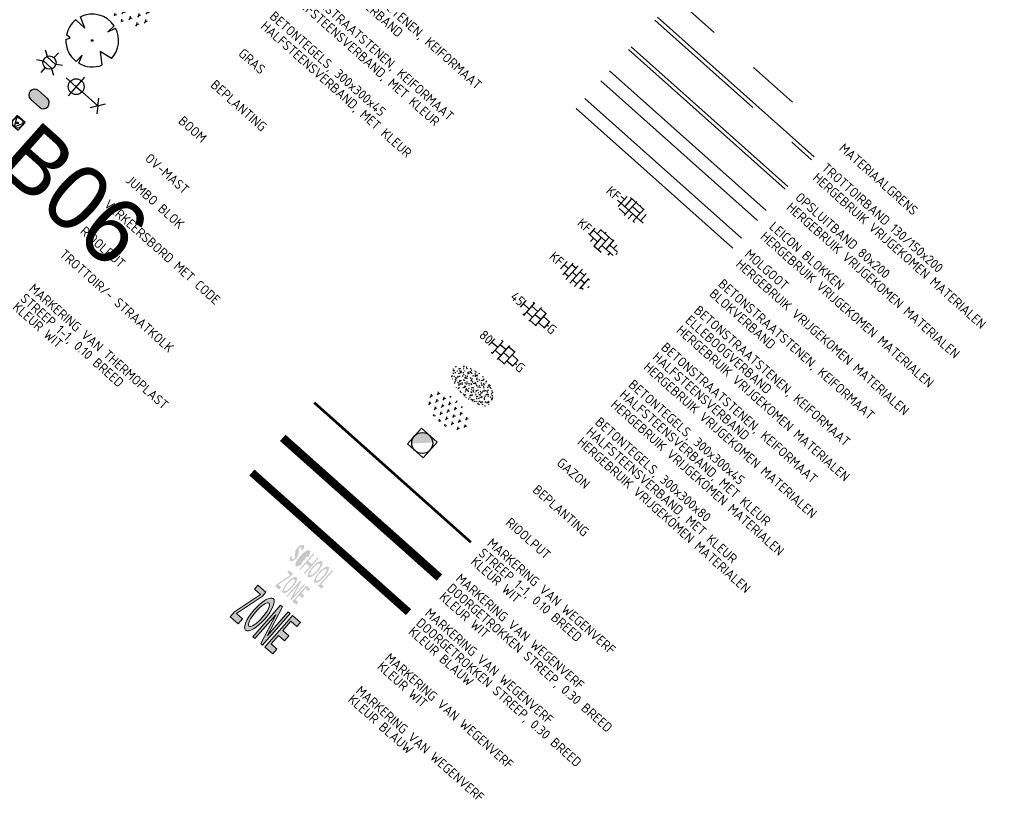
# Model space of a CAD drawing. Header units: metres. Extents: x 113080 to 114329, y 482672 to 483852.
# Tile 51 of 55: x 114265 to 114302, y 482672 to 482702. Entities that reach past the tile are written whole.
import ezdxf
from ezdxf.enums import TextEntityAlignment as Align

# ---------------------------------------------------------------- set-up
doc = ezdxf.new("R2018")
doc.units = ezdxf.units.M
for name, pattern in [('VH-LEICON', [27, 15, -2, 1, -2, 2, -2, 1, -2]), ('VH-OPSLUITBAND_80X200', [14, 8, -2, 2, -2]), ('VH-TROTTOIRBAND_130-150', [15, 5, -2, 2, -2, 2, -2]), ('VW-1-1_STREEP', [2, 1, -1]), ('XX-HIDDEN', [4, 2, -2])]:
    doc.linetypes.add(name, pattern=pattern)
for name, color, linetype, lineweight in [('B-WE-GR-BEPLANTING-S', 252, 'Continuous', 25), ('B-WE-GR-BOOM-S', 252, 'Continuous', 25), ('B-WE-IE-MEUBILAIR_WEGMEUBILAIR_LICHTMAST-S', 252, 'Continuous', 25), ('B-WE-IE-MEUBILAIR_WEGMEUBILAIR_PARKEERMAATREGEL-S', 252, 'Continuous', 25), ('B-WE-IE-MEUBILAIR_WEGMEUBILAIR_VERKEERSBORD-S', 252, 'Continuous', 25), ('N-WE-GR-BEPLANTING-S', 90, 'Continuous', 25), ('N-WE-GR-GRAS-S', 60, 'Continuous', 25), ('N-WE-RI-GWA_RIOOLPUT_INSPECTIEPUT_BETON-S', 30, 'Continuous', 25), ('N-WE-VH-GOOT-G', 170, 'Continuous', 18), ('N-WE-VH-KANTOPSLUITING_LEICONBLOK-G', 130, 'VH-LEICON', 35), ('N-WE-VH-KANTOPSLUITING_OPSLUITBAND_80X200-G', 150, 'VH-OPSLUITBAND_80X200', 35), ('N-WE-VH-KANTOPSLUITING_TROTTOIRBAND_130 150-G', 210, 'VH-TROTTOIRBAND_130-150', 35), ('N-WE-VH-KANTOPSLUITING_VOORKANTBAND-G', 50, 'Continuous', 25), ('N-WE-VH-MATERIAALGRENS-G', 7, 'XX-HIDDEN', 18), ('N-WE-VH-VERHARDING_BETONSTRAATSTEEN-S', 210, 'Continuous', 25), ('N-WE-VH-VERHARDING_TEGEL-S', 50, 'Continuous', 25), ('N-WE-VW-MARKERING_LANGS_STREEP_11_010-G', 7, 'VW-1-1_STREEP', 13), ('N-WE-VW-MARKERING_LANGS_STREEP_DOORGETROKKEN_010-G', 7, 'Continuous', 13), ('X-XX-AL-TEKENBLAD-T18', 10, 'Continuous', 18)]:
    doc.layers.add(name, color=color, linetype=linetype, lineweight=lineweight)
doc.styles.add('NLCS-ISO', font='NLCS-ISO.ttf')
doc.styles.add('NLCS-ISO-M200-T18', font='NLCS-ISO.ttf', dxfattribs={"height": 0.36})
doc.styles.get("Standard").update_dxf_attribs({"font": 'NLCS-ISO.ttf'})

# ---------------------------------------------------------------- blocks, each defined once
blk = doc.blocks.new('SVH-BSS_KEIFORMAAT_BLOK_02_KL-SO')
for p, q in [((-3.24, 0.54), (-2.37, 0.54)), ((-2.37, -1.29), (-2.37, 1.29)), ((-1.77, 1.54), (1.77, 1.54)), ((-1.37, -0.46), (-1.37, 1.54)), ((-0.37, -1.79), (-0.37, 1.79)), ((-0.37, 0.54), (1.63, 0.54)), ((0.63, 1.54), (0.63, 1.77)), ((1.63, -1.58), (1.63, 1.58)), ((2.63, -0.46), (2.63, 1.14)), ((-3.28, -0.46), (3.28, -0.46)), ((-1.97, -1.46), (-0.37, -1.46)), ((0.63, -1.77), (0.63, -0.46)), ((1.63, -1.46), (1.97, -1.46))]:
    blk.add_line(p, q)
at = {"style": 'NLCS-ISO'}
blk.add_attdef('FORMAAT', text='', height=1.8, dxfattribs=at).set_placement((-3.39, 0), align=Align.MIDDLE_RIGHT)
blk.add_attdef('KLEUR', text='', height=1.8, dxfattribs=at).set_placement((3.39, 0), align=Align.MIDDLE_LEFT)
at = {"style": 'NLCS-ISO', "flags": 1}
blk.add_attdef('FUNCTIE', text='', height=1.8, dxfattribs=at).set_placement((0.12, -3.58), align=Align.MIDDLE_CENTER)
blk = doc.blocks.new('SVH-BSS_KEIFORMAAT_HALFST_KL-SO')
for p, q in [((-3.15, -1), (-3.15, 0.83)), ((-3.15, 0), (-2.1, 0)), ((-2.1, -1.59), (-2.1, 1.42)), ((-2.1, 1.05), (-1.05, 1.05)), ((-1.05, -1.83), (-1.05, 1.66)), ((-1.05, 0), (0, 0)), ((0, -1.88), (0, 1.71)), ((0, 1.05), (1.05, 1.05)), ((1.05, -1.75), (1.05, 1.58)), ((1.05, 0), (2.1, 0)), ((2.1, -1.4), (2.1, 1.22)), ((2.1, 1.05), (2.41, 1.05)), ((3.15, -0.26), (3.15, 0.09)), ((3.15, 0), (3.16, 0)), ((-2.1, -1.05), (-1.05, -1.05)), ((0, -1.05), (1.05, -1.05)), ((2.1, -1.05), (2.64, -1.05))]:
    blk.add_line(p, q)
at = {"style": 'NLCS-ISO'}
blk.add_attdef('FORMAAT', text='', height=1.8, dxfattribs=at).set_placement((-3.62, -0.09), align=Align.MIDDLE_RIGHT)
blk.add_attdef('KLEUR', text='', height=1.8, dxfattribs=at).set_placement((3.17, -0.09), align=Align.MIDDLE_LEFT)
at = {"style": 'NLCS-ISO', "flags": 1}
blk.add_attdef('FUNCTIE', text='', height=1.8, dxfattribs=at).set_placement((0.12, -3.58), align=Align.MIDDLE_CENTER)
blk = doc.blocks.new('SVH-TEGEL_300X300_DUN_HALFST_KL-SO')
for p, q in [((-3.08, 0.75), (-3, 0.75)), ((-3, -0.83), (-3, 0.83)), ((-3, 0), (-1.5, 0)), ((-1.84, 1.5), (-1.5, 1.5)), ((-1.5, -1.6), (-1.5, 1.6)), ((-1.5, 0.75), (0, 0.75)), ((0, -1.78), (0, 1.78)), ((0, 1.5), (1.5, 1.5)), ((0, 0), (1.5, 0)), ((1.5, -1.6), (1.5, 1.6)), ((1.5, 0.75), (3, 0.75)), ((3, -0.83), (3, 0.83)), ((3, 0), (3.39, 0)), ((-3.08, -0.75), (-3, -0.75)), ((-1.84, -1.5), (-1.5, -1.5)), ((-1.5, -0.75), (0, -0.75)), ((0, -1.5), (1.5, -1.5)), ((1.5, -0.75), (3, -0.75))]:
    blk.add_line(p, q)
at = {"style": 'NLCS-ISO'}
blk.add_attdef('FORMAAT', text='', height=1.8, dxfattribs=at).set_placement((-3.18, 0), align=Align.MIDDLE_RIGHT)
blk.add_attdef('KLEUR', text='', height=1.8, dxfattribs=at).set_placement((3.49, 0), align=Align.MIDDLE_LEFT)
at = {"style": 'NLCS-ISO', "flags": 1}
blk.add_attdef('FUNCTIE', text='', height=1.8, dxfattribs=at).set_placement((0.12, -3.58), align=Align.MIDDLE_CENTER)
blk = doc.blocks.new('SGR-GRAS_01-SO')
at = {"ltscale": 0.1}
for p, q in [((-1.302, 0.761), (-1.324, 0.774)), ((-1.284, 0.684), (-1.278, 0.759)), ((-0.939, 0.84), (-1.004, 0.878)), ((-0.892, 0.812), (-0.817, 0.812)), ((-0.576, 0.919), (-0.64, 0.957)), ((-0.562, 0.919), (-0.509, 0.972)), ((-0.427, 0.785), (-0.499, 0.804)), ((-0.317, 0.812), (-0.242, 0.812)), ((-0.316, 0.774), (-0.244, 0.793)), ((-0.278, 0.735), (-0.291, 0.809)), ((-0.212, 0.998), (-0.269, 1.031)), ((0.073, 0.993), (0.138, 1.031)), ((0.239, 0.923), (0.312, 0.942)), ((0.258, 0.812), (0.333, 0.812)), ((0.317, 0.814), (0.304, 0.888)), ((0.594, 0.925), (0.522, 0.945)), ((0.649, 0.79), (0.584, 0.827)), ((0.833, 0.812), (0.908, 0.812)), ((0.912, 0.894), (0.907, 0.925)), ((0.927, 0.764), (0.992, 0.802)), ((1.012, 0.869), (0.947, 0.906)), ((1.15, 0.777), (1.077, 0.796)), ((1.109, 0.767), (1.182, 0.787)), ((-1.964, -0.07), (-1.977, 0.004)), ((-1.93, 0.188), (-1.925, 0.244)), ((-1.893, 0.237), (-1.921, 0.253)), ((-1.668, 0.023), (-1.595, 0.043)), ((-1.596, 0.241), (-1.649, 0.294)), ((-1.53, 0.316), (-1.595, 0.353)), ((-1.448, 0.644), (-1.521, 0.664)), ((-1.517, 0.187), (-1.442, 0.187)), ((-1.469, 0.576), (-1.482, 0.65)), ((-1.358, 0.206), (-1.431, 0.226)), ((-1.427, 0.476), (-1.354, 0.496)), ((-1.421, 0.131), (-1.356, 0.168)), ((-1.369, 0.009), (-1.382, 0.083)), ((-1.375, 0.106), (-1.322, 0.159)), ((-1.334, 0.111), (-1.328, 0.186)), ((-1.167, 0.395), (-1.232, 0.432)), ((-1.172, 0.241), (-1.225, 0.294)), ((-1.154, 0.647), (-1.207, 0.7)), ((-1.112, 0.172), (-1.04, 0.192)), ((-1.032, 0.028), (-1.097, 0.066)), ((-0.968, 0.512), (-0.915, 0.565)), ((-0.893, 0.496), (-0.965, 0.515)), ((-0.942, 0.187), (-0.867, 0.187)), ((-0.923, 0.418), (-0.858, 0.456)), ((-0.873, 0.655), (-0.886, 0.729)), ((-0.803, 0.057), (-0.875, 0.077)), ((-0.871, 0.625), (-0.799, 0.644)), ((-0.804, 0.474), (-0.869, 0.511)), ((-0.747, 0.241), (-0.8, 0.294)), ((-0.773, 0.089), (-0.786, 0.163)), ((-0.73, 0.647), (-0.783, 0.7)), ((-0.739, 0.034), (-0.732, 0.109)), ((-0.669, 0.107), (-0.734, 0.145)), ((-0.689, 0.607), (-0.682, 0.682)), ((-0.557, 0.321), (-0.485, 0.34)), ((-0.441, 0.553), (-0.506, 0.59)), ((-0.425, 0.706), (-0.36, 0.743)), ((-0.337, 0.347), (-0.41, 0.366)), ((-0.323, 0.241), (-0.376, 0.294)), ((-0.306, 0.186), (-0.371, 0.224)), ((-0.367, 0.187), (-0.292, 0.187)), ((-0.305, 0.647), (-0.358, 0.7)), ((-0.243, 0.017), (-0.17, 0.036)), ((-0.178, 0.169), (-0.191, 0.242)), ((-0.078, 0.632), (-0.143, 0.669)), ((-0.143, -0.043), (-0.137, 0.032)), ((-0.093, 0.53), (-0.087, 0.604)), ((-0.085, 0.159), (-0.032, 0.212)), ((-0.069, 0.189), (-0.004, 0.227)), ((0.057, 0.265), (-0.008, 0.303)), ((-0.002, 0.47), (0.071, 0.489)), ((0.101, 0.241), (0.048, 0.294)), ((0.128, 0.636), (0.056, 0.656)), ((0.119, 0.647), (0.066, 0.7)), ((0.218, 0.198), (0.146, 0.217)), ((0.208, 0.187), (0.283, 0.187)), ((0.286, 0.711), (0.221, 0.748)), ((0.313, 0.166), (0.385, 0.185)), ((0.322, 0.565), (0.375, 0.618)), ((0.42, 0.344), (0.355, 0.382)), ((0.417, 0.248), (0.404, 0.322)), ((0.429, 0.477), (0.494, 0.514)), ((0.526, 0.241), (0.472, 0.294)), ((0.543, 0.647), (0.49, 0.7)), ((0.555, -0.022), (0.49, 0.015)), ((0.502, 0.452), (0.509, 0.527)), ((0.554, 0.619), (0.626, 0.638)), ((0.684, 0.487), (0.611, 0.507)), ((0.774, 0.049), (0.701, 0.069)), ((0.784, 0.423), (0.719, 0.461)), ((0.783, 0.187), (0.858, 0.187)), ((0.918, 0.057), (0.853, 0.094)), ((0.868, 0.315), (0.941, 0.334)), ((0.95, 0.241), (0.897, 0.294)), ((0.967, 0.647), (0.914, 0.7)), ((1.012, 0.328), (0.999, 0.402)), ((1.147, 0.502), (1.082, 0.54)), ((1.098, 0.375), (1.104, 0.45)), ((1.239, 0.338), (1.167, 0.358)), ((1.183, 0.011), (1.255, 0.03)), ((1.206, 0.212), (1.259, 0.265)), ((1.282, 0.136), (1.217, 0.173)), ((1.283, 0.248), (1.348, 0.286)), ((1.374, 0.241), (1.321, 0.294)), ((1.392, 0.647), (1.339, 0.7)), ((1.358, 0.187), (1.433, 0.187)), ((1.424, 0.463), (1.496, 0.483)), ((1.51, 0.581), (1.445, 0.619)), ((1.645, 0.215), (1.58, 0.252)), ((1.607, 0.407), (1.594, 0.481)), ((1.693, 0.298), (1.7, 0.373)), ((1.795, 0.19), (1.722, 0.209)), ((1.738, 0.159), (1.81, 0.179)), ((1.798, 0.241), (1.745, 0.294)), ((1.933, 0.187), (1.948, 0.187)), ((-1.918, -0.157), (-1.854, -0.119)), ((-1.824, -0.083), (-1.897, -0.064)), ((-1.759, -0.13), (-1.823, -0.092)), ((-1.782, -0.301), (-1.729, -0.248)), ((-1.624, -0.496), (-1.689, -0.459)), ((-1.631, -0.572), (-1.684, -0.519)), ((-1.613, -0.166), (-1.667, -0.113)), ((-1.567, -0.438), (-1.492, -0.438)), ((-1.535, -0.657), (-1.498, -0.636)), ((-1.395, -0.051), (-1.46, -0.013)), ((-1.385, -0.462), (-1.378, -0.387)), ((-1.353, -0.281), (-1.281, -0.261)), ((-1.269, -0.232), (-1.341, -0.212)), ((-1.261, -0.417), (-1.326, -0.38)), ((-1.269, -0.557), (-1.282, -0.483)), ((-1.207, -0.572), (-1.26, -0.519)), ((-1.179, -0.67), (-1.252, -0.651)), ((-1.189, -0.166), (-1.242, -0.113)), ((-1.126, -0.784), (-1.191, -0.746)), ((-1.065, -0.386), (-1, -0.348)), ((-1.039, -0.585), (-0.967, -0.565)), ((-0.992, -0.438), (-0.917, -0.438)), ((-0.897, -0.338), (-0.962, -0.301)), ((-0.898, -0.654), (-0.845, -0.601)), ((-0.783, -0.572), (-0.836, -0.519)), ((-0.763, -0.705), (-0.828, -0.667)), ((-0.765, -0.166), (-0.818, -0.113)), ((-0.798, -0.132), (-0.726, -0.112)), ((-0.789, -0.539), (-0.782, -0.464)), ((-0.713, -0.381), (-0.786, -0.361)), ((-0.674, -0.477), (-0.687, -0.403)), ((-0.534, -0.259), (-0.599, -0.222)), ((-0.567, -0.098), (-0.502, -0.061)), ((-0.491, -0.248), (-0.438, -0.195)), ((-0.484, -0.436), (-0.411, -0.416)), ((-0.399, -0.626), (-0.464, -0.588)), ((-0.417, -0.438), (-0.342, -0.438)), ((-0.358, -0.572), (-0.411, -0.519)), ((-0.341, -0.166), (-0.394, -0.113)), ((-0.248, -0.091), (-0.32, -0.072)), ((-0.171, -0.18), (-0.236, -0.143)), ((-0.158, -0.529), (-0.23, -0.51)), ((-0.211, -0.614), (-0.146, -0.577)), ((-0.193, -0.616), (-0.187, -0.541)), ((-0.169, -0.74), (-0.097, -0.72)), ((-0.036, -0.547), (-0.101, -0.509)), ((-0.078, -0.398), (-0.091, -0.324)), ((0.066, -0.572), (0.013, -0.519)), ((0.084, -0.166), (0.031, -0.113)), ((0.072, -0.287), (0.144, -0.268)), ((0.192, -0.101), (0.127, -0.064)), ((0.158, -0.438), (0.233, -0.438)), ((0.308, -0.24), (0.235, -0.221)), ((0.327, -0.468), (0.262, -0.43)), ((0.287, -0.327), (0.352, -0.289)), ((0.397, -0.678), (0.325, -0.659)), ((0.386, -0.591), (0.459, -0.572)), ((0.393, -0.601), (0.446, -0.548)), ((0.402, -0.693), (0.409, -0.618)), ((0.49, -0.572), (0.437, -0.519)), ((0.452, -0.12), (0.459, -0.046)), ((0.508, -0.166), (0.455, -0.113)), ((0.517, -0.318), (0.504, -0.244)), ((0.69, -0.389), (0.625, -0.351)), ((0.627, -0.138), (0.7, -0.119)), ((0.733, -0.438), (0.808, -0.438)), ((0.825, -0.755), (0.76, -0.718)), ((0.785, -0.039), (0.85, -0.002)), ((0.863, -0.389), (0.791, -0.37)), ((0.799, -0.195), (0.852, -0.142)), ((0.914, -0.572), (0.861, -0.519)), ((0.932, -0.166), (0.879, -0.113)), ((0.942, -0.442), (1.014, -0.423)), ((1.053, -0.31), (0.988, -0.272)), ((0.998, -0.77), (1.004, -0.696)), ((1.048, -0.198), (1.054, -0.123)), ((1.112, -0.239), (1.099, -0.165)), ((1.188, -0.676), (1.123, -0.639)), ((1.141, -0.556), (1.206, -0.518)), ((1.212, -0.805), (1.199, -0.731)), ((1.329, -0.1), (1.256, -0.08)), ((1.256, -0.746), (1.328, -0.727)), ((1.339, -0.572), (1.286, -0.519)), ((1.356, -0.166), (1.303, -0.113)), ((1.308, -0.438), (1.383, -0.438)), ((1.419, -0.538), (1.346, -0.518)), ((1.416, -0.231), (1.351, -0.193)), ((1.551, -0.597), (1.486, -0.56)), ((1.497, -0.293), (1.569, -0.274)), ((1.639, -0.268), (1.704, -0.231)), ((1.643, -0.275), (1.65, -0.2)), ((1.684, -0.547), (1.736, -0.495)), ((1.707, -0.159), (1.694, -0.085)), ((1.713, -0.522), (1.71, -0.519)), ((1.779, -0.152), (1.715, -0.114)), ((1.781, -0.166), (1.728, -0.113)), ((1.884, -0.248), (1.812, -0.229)), ((-0.836, -0.943), (-0.853, -0.926)), ((-0.725, -0.889), (-0.652, -0.869)), ((-0.709, -0.902), (-0.644, -0.864)), ((-0.624, -0.819), (-0.696, -0.799)), ((-0.582, -0.994), (-0.587, -0.97)), ((-0.376, -0.979), (-0.429, -0.926)), ((-0.265, -0.992), (-0.33, -0.955)), ((-0.068, -0.968), (-0.141, -0.948)), ((-0.014, -1.008), (0.039, -0.955)), ((0.048, -0.979), (-0.005, -0.926)), ((0.021, -0.964), (0.008, -0.89)), ((0.099, -0.913), (0.034, -0.876)), ((0.172, -1.037), (0.218, -1.024)), ((0.462, -0.834), (0.397, -0.797)), ((0.472, -0.979), (0.419, -0.926)), ((0.617, -0.884), (0.604, -0.81)), ((0.643, -0.843), (0.708, -0.806)), ((0.701, -0.895), (0.773, -0.876)), ((0.856, -0.938), (0.844, -0.926)), ((0.953, -0.827), (0.88, -0.808))]:
    blk.add_line(p, q, dxfattribs=at)
at = {"ltscale": 0.1, "style": 'NLCS-ISO'}
blk.add_attdef('TYPE', text='', height=0.5, dxfattribs=at).set_placement((3.471, -0.016), align=Align.MIDDLE_CENTER)
blk = doc.blocks.new('SGR-BEPLANTING_SOORT_01-SO')
for p, q in [((-0.577, 0.993), (-0.577, 0.875)), ((0, 1), (-0.022, 1.038)), ((0, 1), (0.022, 1.038)), ((0, 1), (0, 0.875)), ((0.577, 0.992), (0.577, 0.875)), ((-1.732, 0), (-1.804, 0.125)), ((-1.732, 0), (-1.66, 0.125)), ((-1.732, 0), (-1.732, -0.125)), ((-1.443, 0.5), (-1.516, 0.625)), ((-1.443, 0.5), (-1.371, 0.625)), ((-1.443, 0.5), (-1.443, 0.375)), ((-1.155, 0), (-1.227, 0.125)), ((-1.155, 0), (-1.083, 0.125)), ((-1.155, 0), (-1.155, -0.125)), ((-0.866, 0.5), (-0.938, 0.625)), ((-0.866, 0.5), (-0.794, 0.625)), ((-0.866, 0.5), (-0.866, 0.375)), ((-0.577, 0), (-0.65, 0.125)), ((-0.577, 0), (-0.505, 0.125)), ((-0.577, 0), (-0.577, -0.125)), ((-0.289, 0.5), (-0.361, 0.625)), ((-0.289, 0.5), (-0.217, 0.625)), ((-0.289, 0.5), (-0.289, 0.375)), ((0, 0), (-0.072, 0.125)), ((0, 0), (0.072, 0.125)), ((0, 0), (0, -0.125)), ((0.289, 0.5), (0.217, 0.625)), ((0.289, 0.5), (0.361, 0.625)), ((0.289, 0.5), (0.289, 0.375)), ((0.577, 0), (0.505, 0.125)), ((0.577, 0), (0.65, 0.125)), ((0.577, 0), (0.577, -0.125)), ((0.866, 0.5), (0.794, 0.625)), ((0.866, 0.5), (0.938, 0.625)), ((0.866, 0.5), (0.866, 0.375)), ((1.155, 0), (1.083, 0.125)), ((1.155, 0), (1.227, 0.125)), ((1.155, 0), (1.155, -0.125)), ((1.443, 0.5), (1.371, 0.625)), ((1.443, 0.5), (1.516, 0.625)), ((1.443, 0.5), (1.443, 0.375)), ((1.732, 0), (1.66, 0.125)), ((1.732, 0), (1.804, 0.125)), ((1.732, 0), (1.732, -0.125)), ((-1.443, -0.5), (-1.516, -0.375)), ((-1.443, -0.5), (-1.371, -0.375)), ((-1.443, -0.5), (-1.443, -0.625)), ((-0.866, -0.5), (-0.938, -0.375)), ((-0.866, -0.5), (-0.794, -0.375)), ((-0.866, -0.5), (-0.866, -0.625)), ((-0.289, -0.5), (-0.361, -0.375)), ((-0.289, -0.5), (-0.217, -0.375)), ((-0.289, -0.5), (-0.289, -0.625)), ((0.289, -0.5), (0.217, -0.375)), ((0.289, -0.5), (0.361, -0.375)), ((0.289, -0.5), (0.289, -0.625)), ((0.866, -0.5), (0.794, -0.375)), ((0.866, -0.5), (0.938, -0.375)), ((0.866, -0.5), (0.866, -0.625)), ((1.443, -0.5), (1.371, -0.375)), ((1.443, -0.5), (1.516, -0.375)), ((1.443, -0.5), (1.443, -0.625)), ((-0.581, -0.994), (-0.65, -0.875)), ((-0.574, -0.995), (-0.505, -0.875)), ((0, -1), (-0.072, -0.875)), ((0, -1), (0.072, -0.875)), ((0, -1), (0, -1.039)), ((0.574, -0.994), (0.505, -0.875)), ((0.582, -0.993), (0.65, -0.875))]:
    blk.add_line(p, q)
at = {"style": 'NLCS-ISO'}
blk.add_attdef('TYPE', text='', height=0.5, dxfattribs=at).set_placement((3.471, -0.016), align=Align.MIDDLE_CENTER)
blk = doc.blocks.new('SIE-WEG_PARKEERMAATREGEL_HUNNENBED')
blk.add_hatch(color=256).paths.add_polyline_path([(0.224, 0.225), (-0.224, 0.225, 1), (-0.224, -0.225), (0.224, -0.225, 1)])
at = {"flags": 128}
blk.add_lwpolyline([(0.224, -0.225, 1), (0.224, 0.225), (-0.224, 0.225, 1), (-0.224, -0.225)], format="xyb", close=True, dxfattribs=at)
blk = doc.blocks.new('N-SRI-PUT_GWA-SO')
blk.add_hatch(color=256).paths.add_polyline_path([(1.41, 1.41, 0.664858), (-2, 0.02), (-2, -0.02, 0.196534), (-1.41, -1.41)])
at = {"lineweight": -3, "flags": 128}
blk.add_lwpolyline([(2, -2), (2, 2), (-2, 2), (-2, -2)], close=True, dxfattribs=at)
at = {"lineweight": -3}
blk.add_circle((0, 0), 2, dxfattribs=at)
blk = doc.blocks.new('B-SIE-WEG_VERKEERSBORD_PAAL-SO')
blk.add_lwpolyline([(-1, -1), (1, -1), (1, 1), (-1, 1)], close=True)
at = {"flags": 128}
blk.add_lwpolyline([(-1, 1), (0, -1), (1, 1)], close=True, dxfattribs=at)
for radius in [1, 0.171]:
    blk.add_circle((0, 0), radius)
at = {"lineweight": 30, "flags": 104}
blk.add_attdef('bordgegevens', text='', height=1.8, dxfattribs=at).set_placement((2.21, 3.21), align=Align.TOP_LEFT)
blk = doc.blocks.new('B-SIE-WEG_LICHTMAST_1UITHOUDER-SO')
for p, q in [((0, -2.42), (0, 2.33)), ((-5.5, 0), (-6.34, 1.24)), ((-5.5, 0), (-6.34, -1.24)), ((-5.5, 0), (-4.66, 1.24)), ((-1.5, 0), (-5.5, 0)), ((-5.5, 0), (-4.66, -1.24)), ((0, 0), (-1.49, 0)), ((0, 0), (2.52, 0))]:
    blk.add_line(p, q)
blk.add_circle((0, 0), 1.5)
at = {"style": 'NLCS-ISO'}
blk.add_attdef('TYPE', text='', height=1.8, dxfattribs=at).set_placement((0, 2.33), align=Align.BOTTOM_CENTER)
blk = doc.blocks.new('B-SIE-WEG_LICHTMAST-SO')
at = {"ltscale": 0.1}
for p, q in [((0, 1.27), (0, 2.53)), ((-1.1, 0.63), (-2.19, 1.27)), ((1.1, 0.63), (2.19, 1.27)), ((-1.1, -0.63), (-2.19, -1.27)), ((0, -1.27), (0, -2.53)), ((1.1, -0.63), (2.19, -1.27))]:
    blk.add_line(p, q, dxfattribs=at)
at = {"flags": 128}
for points in [[(-1.16, 0.5), (1.16, 0.5)], [(-1.16, -0.5), (1.16, -0.5)]]:
    blk.add_lwpolyline(points, dxfattribs=at)
at = {"ltscale": 0.1}
blk.add_circle((0, 0), 1.27, dxfattribs=at)
at = {"style": 'NLCS-ISO'}
blk.add_attdef('TYPE', text='', height=1.8, dxfattribs=at).set_placement((0, 2.53), align=Align.BOTTOM_CENTER)
blk = doc.blocks.new('SGR-BOOM_08')
at = {"ltscale": 20, "flags": 128}
for points in [[(1.29, 4.87), (1.14, 3.21), (1.73, 4.73)], [(-4.95, 0.9), (-2.63, 0.79), (-4.68, 1.86)], [(5.03, -0.13), (2.56, -0.55), (4.49, -2.27)], [(-3.9, -3.19), (-3.5, -2.42), (-4.39, -2.47)], [(0.99, -4.94), (0.42, -3.33), (0.36, -5.02)]]:
    blk.add_lwpolyline(points, dxfattribs=at)
blk.add_lwpolyline([(5.03, -0.13, 0.321944), (1.73, 4.73, 0.321944)], format="xyb", dxfattribs=at)
blk.add_circle((0, 0), 0.15)
at = {"ltscale": 20}
for start, end in [(75.1844, 158.299), (169.749, 209.4302), (219.2667, 274.1068), (281.3601, 333.2046)]:
    blk.add_arc((0, 0), 5.03, start, end, dxfattribs=at)
blk = doc.blocks.new('SVH-BSS_KEIFORMAAT_ELLEBOOG_KL-SO')
for p, q in [((-2.92, 0.92), (-2.92, -0.66)), ((-2.92, 0.39), (0.23, 0.39)), ((-1.87, 1.5), (-1.87, 0.39)), ((-1.87, 1.44), (1.28, 1.44)), ((-0.82, 1.75), (-0.82, 1.44)), ((-0.82, 0.39), (-0.82, -1.75)), ((0.23, 1.44), (0.23, -1.71)), ((1.28, 1.67), (1.28, -0.66)), ((1.28, 0.39), (3.32, 0.39)), ((2.33, 1.31), (2.33, 0.39)), ((3.38, 0.18), (3.38, -0.18)), ((-3.16, -0.66), (-0.82, -0.66)), ((-1.87, -0.66), (-1.87, -1.5)), ((-0.82, -1.71), (1.03, -1.71)), ((0.23, -0.66), (3.16, -0.66)), ((2.33, -0.66), (2.33, -1.31))]:
    blk.add_line(p, q)
at = {"style": 'NLCS-ISO'}
blk.add_attdef('FORMAAT', text='', height=1.8, dxfattribs=at).set_placement((-3.39, 0), align=Align.MIDDLE_RIGHT)
blk.add_attdef('KLEUR', text='', height=1.8, dxfattribs=at).set_placement((3.39, 0), align=Align.MIDDLE_LEFT)
at = {"style": 'NLCS-ISO', "flags": 1}
blk.add_attdef('FUNCTIE', text='', height=1.8, dxfattribs=at).set_placement((0.12, -3.58), align=Align.MIDDLE_CENTER)

msp = doc.modelspace()

# ---------------------------------------------------------------- hatches: boundary and pattern name
at = {"layer": 'N-WE-VW-MARKERING_LANGS_STREEP_DOORGETROKKEN_010-G'}
h = msp.add_hatch(color=256, dxfattribs=at)
edge = h.paths.add_edge_path()
edge.add_ellipse((114269.495, 482681.346), major_axis=(-4.372, 3.856), ratio=0.963855, start_angle=225.6515, end_angle=226.8312, ccw=False)
edge.add_ellipse((114275.103, 482681.658), major_axis=(0.0813, -0.0717), ratio=0.963855, start_angle=-11.18, end_angle=45.6515, ccw=False)
edge.add_ellipse((114275.875, 482680.663), major_axis=(0.864, -0.762), ratio=0.963855, start_angle=168.82, end_angle=171.6649)
edge.add_ellipse((114275.073, 482681.599), major_axis=(0.061, -0.0538), ratio=0.963855, start_angle=310.4986, end_angle=351.6649, ccw=False)
edge.add_ellipse((114275.073, 482681.552), major_axis=(-0.0246, 0.0217), ratio=0.963855, start_angle=49.5014, end_angle=130.4986, ccw=False)
edge.add_ellipse((114275.121, 482681.558), major_axis=(-0.061, 0.0538), ratio=0.963855, start_angle=8.3351, end_angle=49.5014, ccw=False)
edge.add_ellipse((114274.091, 482682.236), major_axis=(-0.864, 0.762), ratio=0.963855, start_angle=188.3351, end_angle=191.18)
edge.add_line((114275.081, 482681.65), (114274.999, 482681.621))
edge.add_ellipse((114275.266, 482681.487), major_axis=(-0.225, 0.198), ratio=0.963855, start_angle=15.2802, end_angle=28.6212)
edge.add_ellipse((114275.266, 482681.487), major_axis=(-0.225, 0.198), ratio=0.963855, start_angle=28.6212, end_angle=41.9622)
edge.add_ellipse((114275.013, 482681.489), major_axis=(-0.032, 0.0282), ratio=0.963855, start_angle=41.9622, end_angle=138.0378)
edge.add_ellipse((114274.979, 482681.74), major_axis=(0.225, -0.198), ratio=0.963855, start_angle=318.0378, end_angle=339.0189)
edge.add_ellipse((114274.938, 482681.817), major_axis=(0.291, -0.257), ratio=0.963855, start_angle=339.0189, end_angle=371.2202)
edge.add_ellipse((114275.093, 482681.725), major_axis=(0.155, -0.137), ratio=0.963855, start_angle=11.2202, end_angle=47.0693)
edge.add_ellipse((114280.344, 482682.148), major_axis=(-3.872, 3.416), ratio=0.963855, start_angle=45.8221, end_angle=47.0693, ccw=False)
edge.add_ellipse((114275.403, 482681.858), major_axis=(-0.0914, 0.0806), ratio=0.963855, start_angle=-7.8691, end_angle=45.8221, ccw=False)
edge.add_ellipse((114275.893, 482681.295), major_axis=(0.651, -0.574), ratio=0.963855, start_angle=168.3539, end_angle=172.1309, ccw=False)
edge.add_ellipse((114275.425, 482681.908), major_axis=(0.0723, -0.0637), ratio=0.963855, start_angle=133.8095, end_angle=168.3539, ccw=False)
edge.add_ellipse((114275.421, 482681.972), major_axis=(0.023, -0.0203), ratio=0.963855, start_angle=46.1905, end_angle=133.8095, ccw=False)
edge.add_ellipse((114275.292, 482681.982), major_axis=(0.121, -0.107), ratio=0.963855, start_angle=-1.0445, end_angle=39.7203, ccw=False)
edge.add_line((114275.411, 482681.873), (114275.494, 482681.901))
edge.add_ellipse((114275.175, 482682.048), major_axis=(0.265, -0.233), ratio=0.963855, start_angle=17.3037, end_angle=39.9387)
edge.add_ellipse((114275.481, 482682.035), major_axis=(-0.031, 0.0274), ratio=0.963855, start_angle=219.9387, end_angle=320.0613)
edge.add_ellipse((114275.532, 482681.734), major_axis=(0.263, -0.232), ratio=0.963855, start_angle=140.0613, end_angle=163.6316)
edge.add_ellipse((114275.547, 482681.712), major_axis=(-0.283, 0.25), ratio=0.963855, start_angle=343.6316, end_angle=371.4584)
edge.add_ellipse((114275.402, 482681.797), major_axis=(0.157, -0.139), ratio=0.963855, start_angle=191.4584, end_angle=226.8312)
h = msp.add_hatch(color=256, dxfattribs=at)
edge = h.paths.add_edge_path()
edge.add_ellipse((114275.467, 482681.556), major_axis=(-0.194, -0.219), ratio=0.284488, start_angle=-237.1965, end_angle=60.4471, ccw=False)
edge.add_line((114275.625, 482681.628), (114275.689, 482681.623))
edge.add_ellipse((114275.476, 482681.561), major_axis=(-0.265, -0.3), ratio=0.336382, start_angle=117.9697, end_angle=423.4256)
edge.add_line((114275.448, 482681.347), (114275.426, 482681.399))
at = {"layer": 'N-WE-VW-MARKERING_LANGS_STREEP_DOORGETROKKEN_010-G', "extrusion": (0, 0, -1)}
for points in [[(-114275.55, 482680.962), (-114276.08, 482681.562), (-114276.042, 482681.595), (-114275.819, 482681.342), (-114275.686, 482681.459), (-114275.91, 482681.712), (-114275.872, 482681.745), (-114275.343, 482681.145), (-114275.38, 482681.112), (-114275.604, 482681.365), (-114275.736, 482681.248), (-114275.513, 482680.995)], [(-114276.187, 482680.401), (-114276.268, 482680.493), (-114276.179, 482680.573), (-114276.626, 482681.08), (-114276.589, 482681.113), (-114276.522, 482681.038), (-114276.141, 482680.606), (-114276.059, 482680.513)]]:
    msp.add_hatch(color=256, dxfattribs=at).paths.add_polyline_path(points)
at = {"layer": 'N-WE-VW-MARKERING_LANGS_STREEP_DOORGETROKKEN_010-G'}
h = msp.add_hatch(color=256, dxfattribs=at)
edge = h.paths.add_edge_path()
edge.add_ellipse((114275.945, 482681.147), major_axis=(0.265, 0.3), ratio=0.336382, start_angle=0, end_angle=360)
edge = h.paths.add_edge_path(flags=16)
edge.add_ellipse((114275.937, 482681.141), major_axis=(0.194, 0.219), ratio=0.284488, start_angle=0, end_angle=360)
for points in [[(114274.57, 482680.367), (114274.42, 482680.5), (114274.502, 482680.592), (114274.995, 482680.925), (114274.883, 482681.024), (114274.949, 482681.099), (114275.099, 482680.967), (114275.033, 482680.892), (114274.539, 482680.559), (114274.652, 482680.46)], [(114274.851, 482680.119), (114275.38, 482680.719), (114275.418, 482680.686), (114275.129, 482680.14), (114275.526, 482680.59), (114275.564, 482680.557), (114275.035, 482679.957), (114274.997, 482679.99), (114275.285, 482680.536), (114274.889, 482680.086)], [(114275.076, 482679.921), (114275.158, 482680.013), (114275.539, 482680.446), (114275.605, 482680.521), (114275.755, 482680.388), (114275.689, 482680.313), (114275.577, 482680.413), (114275.42, 482680.234), (114275.532, 482680.135), (114275.449, 482680.041), (114275.337, 482680.141), (114275.195, 482679.98), (114275.308, 482679.881), (114275.226, 482679.788)]]:
    msp.add_hatch(color=256, dxfattribs=at).paths.add_polyline_path(points)
h = msp.add_hatch(color=256, dxfattribs=at)
edge = h.paths.add_edge_path()
edge.add_ellipse((114276.186, 482680.934), major_axis=(0.265, 0.3), ratio=0.336382, start_angle=0, end_angle=360)
edge = h.paths.add_edge_path(flags=16)
edge.add_ellipse((114276.178, 482680.929), major_axis=(0.194, 0.219), ratio=0.284488, start_angle=0, end_angle=360)
h = msp.add_hatch(color=256, dxfattribs=at)
edge = h.paths.add_edge_path()
edge.add_ellipse((114274.976, 482680.543), major_axis=(0.265, 0.3), ratio=0.336382, start_angle=0, end_angle=360)
edge = h.paths.add_edge_path(flags=16)
edge.add_ellipse((114274.967, 482680.537), major_axis=(0.194, 0.219), ratio=0.284488, start_angle=0, end_angle=360)
at = {"layer": 'N-WE-VW-MARKERING_LANGS_STREEP_DOORGETROKKEN_010-G', "ltscale": 5, "true_color": 0x00bfff}
h = msp.add_hatch(color=140, dxfattribs=at)
h.dxf.hatch_style = 1
h.paths.add_polyline_path([(114273.933, 482680.121), (114274.065, 482680.272), (114273.764, 482680.535), (114273.632, 482680.385), (114273.858, 482680.187), (114272.873, 482679.518), (114272.71, 482679.332), (114273.011, 482679.068), (114273.174, 482679.254), (114272.948, 482679.452)])
h = msp.add_hatch(color=140, dxfattribs=at)
h.dxf.hatch_style = 1
edge = h.paths.add_edge_path()
edge.add_ellipse((114273.821, 482679.422), major_axis=(0.527, 0.602), ratio=0.336382, start_angle=0, end_angle=360)
edge = h.paths.add_edge_path(flags=16)
edge.add_ellipse((114273.804, 482679.411), major_axis=(0.386, 0.44), ratio=0.284488, start_angle=0, end_angle=360)
h = msp.add_hatch(color=140, dxfattribs=at)
h.dxf.hatch_style = 1
h.paths.add_polyline_path([(114274.997, 482679.456), (114274.922, 482679.521), (114274.131, 482678.619), (114274.704, 482679.712), (114274.629, 482679.778), (114273.575, 482678.574), (114273.65, 482678.508), (114274.441, 482679.411), (114273.868, 482678.318), (114273.943, 482678.252)])
h = msp.add_hatch(color=140, dxfattribs=at)
h.dxf.hatch_style = 1
h.paths.add_polyline_path([(114274.937, 482678.611), (114274.711, 482678.809), (114275.024, 482679.166), (114275.25, 482678.969), (114275.381, 482679.119), (114275.08, 482679.383), (114274.949, 482679.232), (114274.189, 482678.365), (114274.026, 482678.179), (114274.327, 482677.915), (114274.49, 482678.101), (114274.264, 482678.299), (114274.546, 482678.621), (114274.772, 482678.423)])

# ---------------------------------------------------------------- linework, layer by layer
at = {"layer": 'N-WE-VH-GOOT-G', "flags": 128}
for points in [[(114286.233, 482699.08), (114292.205, 482693.757)], [(114285.9, 482698.707), (114291.872, 482693.384)]]:
    msp.add_lwpolyline(points, dxfattribs=at)
at = {"layer": 'N-WE-VH-KANTOPSLUITING_LEICONBLOK-G', "flags": 128}
msp.add_lwpolyline([(114286.839, 482699.761), (114292.812, 482694.438)], dxfattribs=at)
at = {"layer": 'N-WE-VH-KANTOPSLUITING_OPSLUITBAND_80X200-G', "flags": 128}
msp.add_lwpolyline([(114287.897, 482700.947), (114293.869, 482695.624)], dxfattribs=at)
at = {"layer": 'N-WE-VH-KANTOPSLUITING_TROTTOIRBAND_130 150-G', "flags": 128}
msp.add_lwpolyline([(114288.902, 482702.075), (114294.874, 482696.752)], dxfattribs=at)
at = {"layer": 'N-WE-VH-KANTOPSLUITING_VOORKANTBAND-G', "flags": 128}
for points in [[(114289.002, 482702.187), (114294.974, 482696.864)], [(114287.997, 482701.059), (114293.969, 482695.736)], [(114287.172, 482700.134), (114293.144, 482694.811)]]:
    msp.add_lwpolyline(points, dxfattribs=at)
at = {"layer": 'N-WE-VH-MATERIAALGRENS-G', "flags": 128}
msp.add_lwpolyline([(114289.668, 482702.934), (114295.64, 482697.611)], dxfattribs=at)
at = {"layer": 'N-WE-VW-MARKERING_LANGS_STREEP_11_010-G', "ltscale": 5, "const_width": 0.1, "flags": 128}
msp.add_lwpolyline([(114275.909, 482687.497), (114281.881, 482682.174)], dxfattribs=at)
at = {"layer": 'N-WE-VW-MARKERING_LANGS_STREEP_DOORGETROKKEN_010-G', "ltscale": 5, "const_width": 0.32, "flags": 128}
msp.add_lwpolyline([(114274.71, 482686.152), (114280.682, 482680.829)], dxfattribs=at)
at = {"layer": 'N-WE-VW-MARKERING_LANGS_STREEP_DOORGETROKKEN_010-G', "color": 140, "ltscale": 5, "true_color": 0x00bfff, "const_width": 0.3, "flags": 128}
msp.add_lwpolyline([(114273.533, 482684.832), (114279.506, 482679.509)], dxfattribs=at)
at = {"layer": 'N-WE-VW-MARKERING_LANGS_STREEP_DOORGETROKKEN_010-G', "color": 140, "ltscale": 5, "true_color": 0x00bfff, "flags": 128}
for points in [[(114272.873, 482679.518), (114273.858, 482680.187), (114273.632, 482680.385), (114273.764, 482680.535), (114274.065, 482680.272), (114273.933, 482680.121), (114272.948, 482679.452), (114273.174, 482679.254), (114273.011, 482679.068), (114272.71, 482679.332)], [(114274.131, 482678.619), (114274.704, 482679.712), (114274.629, 482679.778), (114273.575, 482678.574), (114273.65, 482678.508), (114274.441, 482679.411), (114273.868, 482678.318), (114273.943, 482678.252), (114274.997, 482679.456), (114274.922, 482679.521)], [(114274.711, 482678.809), (114275.024, 482679.166), (114275.25, 482678.969), (114275.381, 482679.119), (114275.08, 482679.383), (114274.949, 482679.232), (114274.189, 482678.365), (114274.026, 482678.179), (114274.327, 482677.915), (114274.49, 482678.101), (114274.264, 482678.299), (114274.546, 482678.621), (114274.772, 482678.423), (114274.937, 482678.611)]]:
    msp.add_lwpolyline(points, close=True, dxfattribs=at)
at = {"layer": 'N-WE-VW-MARKERING_LANGS_STREEP_DOORGETROKKEN_010-G', "color": 140, "linetype": 'Continuous', "ltscale": 5, "true_color": 0x00bfff, "flags": 128}
for points in [[(114272.873, 482679.518), (114273.858, 482680.187), (114273.632, 482680.385), (114273.764, 482680.535), (114274.065, 482680.272), (114273.933, 482680.121), (114272.948, 482679.452), (114273.174, 482679.254), (114273.011, 482679.068), (114272.71, 482679.332)], [(114274.131, 482678.619), (114274.704, 482679.712), (114274.629, 482679.778), (114273.575, 482678.574), (114273.65, 482678.508), (114274.441, 482679.411), (114273.868, 482678.318), (114273.943, 482678.252), (114274.997, 482679.456), (114274.922, 482679.521)], [(114274.711, 482678.809), (114275.024, 482679.166), (114275.25, 482678.969), (114275.381, 482679.119), (114275.08, 482679.383), (114274.949, 482679.232), (114274.189, 482678.365), (114274.026, 482678.179), (114274.327, 482677.915), (114274.49, 482678.101), (114274.264, 482678.299), (114274.546, 482678.621), (114274.772, 482678.423), (114274.937, 482678.611)]]:
    msp.add_lwpolyline(points, close=True, dxfattribs=at)
at = {"layer": 'N-WE-VW-MARKERING_LANGS_STREEP_DOORGETROKKEN_010-G', "color": 140, "ltscale": 5, "true_color": 0x00bfff}
for centre, major_axis, ratio in [((114273.821, 482679.422), (0.527, 0.602), 0.336382), ((114273.804, 482679.411), (0.386, 0.44), 0.284488)]:
    msp.add_ellipse(centre, major_axis=major_axis, ratio=ratio, dxfattribs=at)
at = {"layer": 'N-WE-VW-MARKERING_LANGS_STREEP_DOORGETROKKEN_010-G', "color": 140, "linetype": 'Continuous', "ltscale": 5, "true_color": 0x00bfff}
for centre, major_axis, ratio in [((114273.821, 482679.422), (0.527, 0.602), 0.336382), ((114273.804, 482679.411), (0.386, 0.44), 0.284488)]:
    msp.add_ellipse(centre, major_axis=major_axis, ratio=ratio, dxfattribs=at)

# ---------------------------------------------------------------- block references
at = {"layer": 'B-WE-GR-BEPLANTING-S', "xscale": 0.6000000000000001, "yscale": 0.6000000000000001, "zscale": 0.6000000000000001, "rotation": 318.2896731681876}
msp.add_blockref('SGR-BEPLANTING_SOORT_01-SO', (114268.699, 482702.703), dxfattribs=at)
at = {"layer": 'B-WE-GR-BOOM-S', "xscale": 0.2, "yscale": 0.2, "zscale": 0.2, "rotation": 318.2896731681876}
msp.add_blockref('SGR-BOOM_08', (114267.444, 482701.295), dxfattribs=at)
at = {"layer": 'B-WE-IE-MEUBILAIR_WEGMEUBILAIR_LICHTMAST-S', "xscale": 0.2, "yscale": 0.2, "zscale": 0.2}
for name, p, rotation in [('B-SIE-WEG_LICHTMAST-SO', (114265.816, 482700.451), 318.2896731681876), ('B-SIE-WEG_LICHTMAST_1UITHOUDER-SO', (114266.833, 482699.535), 138.2896731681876)]:
    msp.add_blockref(name, p, dxfattribs=dict(at, rotation=rotation))
at = {"layer": 'B-WE-IE-MEUBILAIR_WEGMEUBILAIR_PARKEERMAATREGEL-S', "rotation": 318.289673}
msp.add_blockref('SIE-WEG_PARKEERMAATREGEL_HUNNENBED', (114265.416, 482699.068), dxfattribs=at)
at = {"layer": 'B-WE-IE-MEUBILAIR_WEGMEUBILAIR_VERKEERSBORD-S'}
ref = msp.add_blockref('B-SIE-WEG_VERKEERSBORD_PAAL-SO', (114264.599, 482698.155), dxfattribs=dict(at, xscale=0.2, yscale=0.2, zscale=0.2, rotation=318.2896731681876))
lines = msp.add_mtext('B06', dxfattribs={"layer": '0', "insert": (114265.356, 482698.34), "char_height": 2.5, "attachment_point": 1, "rotation": 318.2897})
ref.add_attrib('bordgegevens', '', (114265.356, 482698.34), dxfattribs={"flags": 18}).embed_mtext(lines)
at = {"layer": 'N-WE-GR-BEPLANTING-S', "xscale": 0.5, "yscale": 0.5, "zscale": 0.2, "rotation": 318.289673}
msp.add_blockref('SGR-BEPLANTING_SOORT_01-SO', (114281.011, 482687.166), dxfattribs=at)
at = {"layer": 'N-WE-GR-GRAS-S', "xscale": 0.4999999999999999, "yscale": 0.4999999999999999, "zscale": 0.2, "rotation": 318.289673}
msp.add_blockref('SGR-GRAS_01-SO', (114281.958, 482688.141), dxfattribs=at)
at = {"layer": 'N-WE-RI-GWA_RIOOLPUT_INSPECTIEPUT_BETON-S', "xscale": 0.2, "yscale": 0.2, "zscale": 0.2, "rotation": 318.2896731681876}
msp.add_blockref('N-SRI-PUT_GWA-SO', (114280.029, 482685.956), dxfattribs=at)
at = {"layer": 'N-WE-VH-VERHARDING_BETONSTRAATSTEEN-S', "xscale": 0.2, "yscale": 0.2, "zscale": 0.2, "rotation": 318.289673}
msp.add_blockref('SVH-BSS_KEIFORMAAT_BLOK_02_KL-SO', (114288.026, 482694.844), dxfattribs=at).add_auto_attribs({'FORMAAT': 'KF'})
at = {"layer": 'N-WE-VH-VERHARDING_BETONSTRAATSTEEN-S'}
ref = msp.add_blockref('SVH-BSS_KEIFORMAAT_ELLEBOOG_KL-SO', (114286.927, 482693.616), dxfattribs=dict(at, xscale=0.2, yscale=0.2, zscale=0.2, rotation=318.291678))
ref.add_attrib('FORMAAT', 'KF', dxfattribs={"layer": '0', "height": 0.36, "rotation": 318.2917, "style": 'NLCS-ISO'}).set_placement((114286.421, 482694.067), align=Align.MIDDLE_RIGHT)
ref = msp.add_blockref('SVH-BSS_KEIFORMAAT_HALFST_KL-SO', (114285.909, 482692.324), dxfattribs=dict(at, xscale=0.2, yscale=0.2, zscale=0.2, rotation=318.289673))
ref.add_attrib('FORMAAT', 'KF', dxfattribs={"layer": '0', "height": 0.36, "rotation": 318.2897, "style": 'NLCS-ISO'}).set_placement((114285.357, 482692.793), align=Align.MIDDLE_RIGHT)
at = {"layer": 'N-WE-VH-VERHARDING_TEGEL-S', "color": 140, "true_color": 0x00bfff, "xscale": 0.2, "yscale": 0.2, "zscale": 0.2, "rotation": 318.289673}
for p, values in [((114284.335, 482690.859), {'FORMAAT': '45', 'KLEUR': 'G'}), ((114283.13, 482689.403), {'FORMAAT': '80', 'KLEUR': 'G'})]:
    msp.add_blockref('SVH-TEGEL_300X300_DUN_HALFST_KL-SO', p, dxfattribs=at).add_auto_attribs(values)

# ---------------------------------------------------------------- texts
at = {"layer": 'X-XX-AL-TEKENBLAD-T18', "style": 'NLCS-ISO-M200-T18'}
for s, p in [('BETONSTRAATSTENEN, KEIFORMAAT', (114276.305, 482704.563)), ('ELLEBOOGVERBAND', (114275.965, 482704.182)), ('BETONSTRAATSTENEN, KEIFORMAAT', (114275.24, 482703.368)), ('HALFSTEENSVERBAND, MET KLEUR', (114274.901, 482702.987)), ('BETONTEGELS, 300x300x45', (114274.175, 482702.173)), ('HALFSTEENSVERBAND, MET KLEUR', (114273.836, 482701.792)), ('GRAS', (114272.989, 482700.753)), ('BEPLANTING', (114271.925, 482699.559)), ('BOOM', (114270.698, 482698.183)), ('MATERIAALGRENS', (114295.893, 482697.144)), ('OV-MAST', (114269.427, 482696.757)), ('TROTTOIRBAND 130/150x200', (114295.227, 482696.397)), ('JUMBO BLOK', (114268.689, 482695.929)), ('HERGEBRUIK VRIJGEKOMEN MATERIALEN', (114294.888, 482696.016)), ('VERKEERSBORD MET CODE', (114267.864, 482695.003)), ('OPSLUITBAND 80x200', (114294.222, 482695.269)), ('HERGEBRUIK VRIJGEKOMEN MATERIALEN', (114293.883, 482694.888)), ('RIOOLPUT', (114266.952, 482693.98)), ('LEICON BLOKKEN', (114293.231, 482694.157)), ('HERGEBRUIK VRIJGEKOMEN MATERIALEN', (114292.892, 482693.776)), ('TROTTOIR/- STRAATKOLK', (114266.171, 482693.103)), ('MOLGOOT', (114292.292, 482693.104)), ('HERGEBRUIK VRIJGEKOMEN MATERIALEN', (114291.953, 482692.723)), ('BETONSTRAATSTENEN, KEIFORMAAT', (114291.282, 482691.971)), ('MARKERING VAN THERMOPLAST', (114265.002, 482691.793)), ('BLOKVERBAND', (114290.95, 482691.597)), ('STREEP 1-1, 0.10 BREED', (114264.67, 482691.419)), ('KLEUR WIT', (114264.376, 482691.089)), ('BETONSTRAATSTENEN, KEIFORMAAT', (114290.36, 482690.96)), ('ELLEBOOGVERBAND', (114290.028, 482690.586)), ('HERGEBRUIK VRIJGEKOMEN MATERIALEN', (114289.688, 482690.205)), ('BETONSTRAATSTENEN, KEIFORMAAT', (114289.106, 482689.552)), ('HALFSTEENSVERBAND', (114288.773, 482689.179)), ('HERGEBRUIK VRIJGEKOMEN MATERIALEN', (114288.433, 482688.797)), ('BETONTEGELS, 300x300x45', (114287.863, 482688.134)), ('HALFSTEENSVERBAND, MET KLEUR', (114287.523, 482687.753)), ('HERGEBRUIK VRIJGEKOMEN MATERIALEN', (114287.183, 482687.372)), ('BETONTEGELS, 300x300x80', (114286.589, 482686.705)), ('HALFSTEENSVERBAND, MET KLEUR', (114286.25, 482686.324)), ('HERGEBRUIK VRIJGEKOMEN MATERIALEN', (114285.91, 482685.943)), ('GAZON', (114285.128, 482685.154)), ('BEPLANTING', (114284.21, 482684.124)), ('RIOOLPUT', (114283.175, 482682.874)), ('MARKERING VAN WEGENVERF', (114282.473, 482682.087)), ('STREEP 1-1, 0.10 BREED', (114282.141, 482681.714)), ('KLEUR WIT', (114281.847, 482681.384)), ('MARKERING VAN WEGENVERF', (114281.275, 482680.743)), ('DOORGETROKKEN STREEP, 0.30 BREED', (114280.942, 482680.369)), ('KLEUR WIT', (114280.648, 482680.039)), ('MARKERING VAN WEGENVERF', (114280.098, 482679.423)), ('DOORGETROKKEN STREEP, 0.30 BREED', (114279.766, 482679.049)), ('KLEUR BLAUW', (114279.471, 482678.719)), ('MARKERING VAN WEGENVERF', (114278.578, 482677.717)), ('KLEUR WIT', (114278.284, 482677.387)), ('MARKERING VAN WEGENVERF', (114277.463, 482676.466)), ('KLEUR BLAUW', (114277.165, 482676.131))]:
    msp.add_text(s, height=0.36, rotation=318.2897, dxfattribs=at).set_placement(p)

doc.saveas('drawing.dxf')
